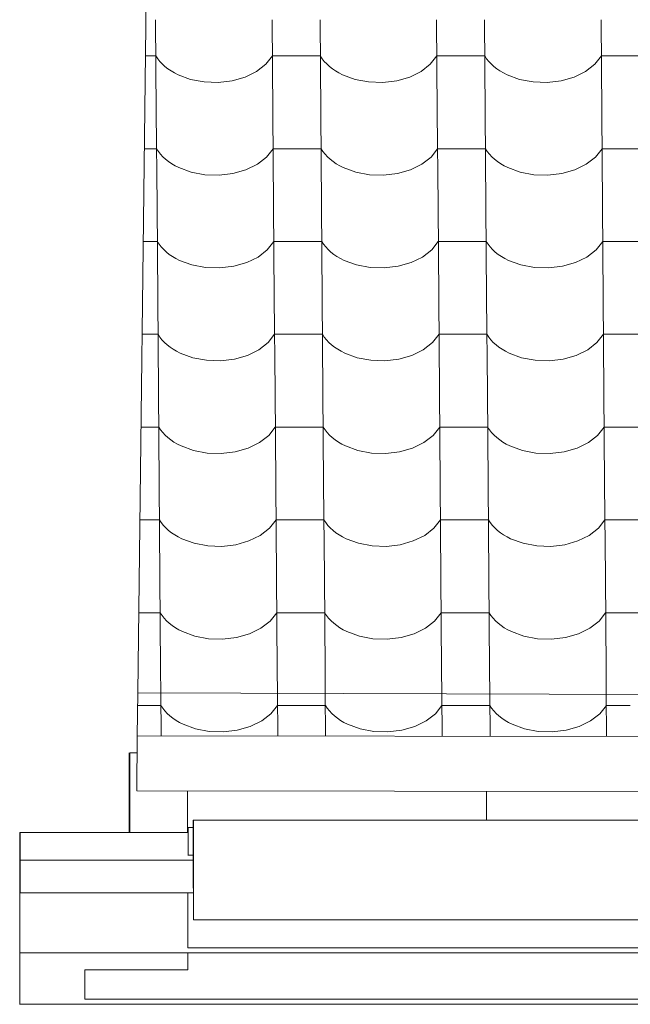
# Model space of a CAD drawing. Header units: millimetres. Extents: x -27785 to 104762, y -947 to 11132.
# Tile 3 of 146: x -20653 to -20040, y 6795 to 7782. Entities that reach past the tile are written whole.
import ezdxf

# ---------------------------------------------------------------- set-up
doc = ezdxf.new("R2010")
doc.units = ezdxf.units.MM
doc.header["$MEASUREMENT"] = 0
for name, color, linetype in [('POHLED JIŽNÍ_1_Bourané_Konstrukce - krov', 7, 'Continuous'), ('POHLED JIŽNÍ_1_Bourané_Konstrukce - nosné', 7, 'Continuous'), ('POHLED JIŽNÍ_1_Bourané_Konstrukce - střechy a skořepiny', 7, 'Continuous'), ('POHLED JIŽNÍ_1_Bourané_Konstrukce - římsy', 7, 'Continuous'), ('POHLED JIŽNÍ_1_Bourané_Výplně - Povrchové', 7, 'Continuous'), ('POHLED JIŽNÍ_1_Konstrukce - nosné', 7, 'Continuous'), ('POHLED JIŽNÍ_1_TZB - elektroinstalace', 7, 'Continuous')]:
    doc.layers.add(name, color=color, linetype=linetype)

# ---------------------------------------------------------------- blocks, each defined once
blk = doc.blocks.new('*X2', base_point=(-29303.7, -27473.93))
at = {"layer": 'POHLED JIŽNÍ_1_Bourané_Výplně - Povrchové', "color": 7, "linetype": 'Continuous', "lineweight": 13}
for p, q in [((-20516.47, 7782.18), (-20515.75, 7689.5)), ((-20399.51, 7782.18), (-20398.79, 7689.5)), ((-20351.48, 7782.18), (-20350.76, 7689.5)), ((-20234.51, 7782.18), (-20233.79, 7689.5)), ((-20186.48, 7782.18), (-20185.76, 7689.5)), ((-20069.52, 7782.18), (-20068.8, 7689.5)), ((-20516.19, 7746.02), (-20526.67, 7746.02)), ((-20516.19, 7746.02), (-20514.35, 7743.23)), ((-20514.35, 7743.23), (-20512.2, 7740.53)), ((-20512.2, 7740.53), (-20509.78, 7737.94)), ((-20509.78, 7737.94), (-20507.08, 7735.48)), ((-20405.83, 7737.63), (-20399.23, 7746.02)), ((-20375.21, 7746.02), (-20399.23, 7746.02)), ((-20351.2, 7746.02), (-20375.21, 7746.02)), ((-20351.2, 7746.02), (-20349.35, 7743.23)), ((-20349.35, 7743.23), (-20347.21, 7740.53)), ((-20347.21, 7740.53), (-20344.78, 7737.94)), ((-20344.78, 7737.94), (-20342.08, 7735.48)), ((-20240.84, 7737.63), (-20234.23, 7746.02)), ((-20210.22, 7746.02), (-20234.23, 7746.02)), ((-20186.2, 7746.02), (-20210.22, 7746.02)), ((-20186.2, 7746.02), (-20184.35, 7743.23)), ((-20184.35, 7743.23), (-20182.21, 7740.53)), ((-20182.21, 7740.53), (-20179.78, 7737.94)), ((-20179.78, 7737.94), (-20177.08, 7735.48)), ((-20075.84, 7737.63), (-20069.24, 7746.02)), ((-20045.22, 7746.02), (-20069.24, 7746.02)), ((-20021.2, 7746.02), (-20045.22, 7746.02)), ((-20507.08, 7735.48), (-20504.12, 7733.15)), ((-20504.12, 7733.15), (-20500.92, 7730.97)), ((-20500.92, 7730.97), (-20497.49, 7728.96)), ((-20497.49, 7728.96), (-20493.85, 7727.11)), ((-20426.52, 7724.87), (-20415.09, 7730.46)), ((-20415.09, 7730.46), (-20405.83, 7737.63)), ((-20342.08, 7735.48), (-20339.12, 7733.15)), ((-20339.12, 7733.15), (-20335.92, 7730.97)), ((-20335.92, 7730.97), (-20332.49, 7728.96)), ((-20332.49, 7728.96), (-20328.86, 7727.11)), ((-20261.52, 7724.87), (-20250.09, 7730.46)), ((-20250.09, 7730.46), (-20240.84, 7737.63)), ((-20177.08, 7735.48), (-20174.12, 7733.15)), ((-20174.12, 7733.15), (-20170.92, 7730.97)), ((-20170.92, 7730.97), (-20167.5, 7728.96)), ((-20167.5, 7728.96), (-20163.86, 7727.11)), ((-20096.53, 7724.87), (-20085.09, 7730.46)), ((-20085.09, 7730.46), (-20075.84, 7737.63)), ((-20493.85, 7727.11), (-20481.37, 7722.54)), ((-20481.37, 7722.54), (-20467.69, 7719.95)), ((-20467.69, 7719.95), (-20453.51, 7719.48)), ((-20453.51, 7719.48), (-20439.55, 7721.15)), ((-20439.55, 7721.15), (-20426.52, 7724.87)), ((-20328.86, 7727.11), (-20316.38, 7722.54)), ((-20316.38, 7722.54), (-20302.7, 7719.95)), ((-20302.7, 7719.95), (-20288.52, 7719.48)), ((-20288.52, 7719.48), (-20274.55, 7721.15)), ((-20274.55, 7721.15), (-20261.52, 7724.87)), ((-20163.86, 7727.11), (-20151.38, 7722.54)), ((-20151.38, 7722.54), (-20137.7, 7719.95)), ((-20137.7, 7719.95), (-20123.52, 7719.48)), ((-20123.52, 7719.48), (-20109.56, 7721.15)), ((-20109.56, 7721.15), (-20096.53, 7724.87)), ((-20515.75, 7689.17), (-20515.03, 7596.49)), ((-20398.79, 7689.17), (-20398.07, 7596.49)), ((-20350.75, 7689.17), (-20350.03, 7596.49)), ((-20233.79, 7689.17), (-20233.07, 7596.49)), ((-20185.76, 7689.17), (-20185.04, 7596.49)), ((-20068.8, 7689.17), (-20068.07, 7596.49)), ((-20515.47, 7653.01), (-20527.79, 7653.01)), ((-20515.47, 7653.01), (-20513.62, 7650.22)), ((-20513.62, 7650.22), (-20511.48, 7647.52)), ((-20405.11, 7644.62), (-20398.51, 7653.01)), ((-20374.49, 7653.01), (-20398.51, 7653.01)), ((-20350.47, 7653.01), (-20374.49, 7653.01)), ((-20350.47, 7653.01), (-20348.63, 7650.22)), ((-20348.63, 7650.22), (-20346.48, 7647.52)), ((-20240.11, 7644.62), (-20233.51, 7653.01)), ((-20209.49, 7653.01), (-20233.51, 7653.01)), ((-20185.48, 7653.01), (-20209.49, 7653.01)), ((-20185.48, 7653.01), (-20183.63, 7650.22)), ((-20183.63, 7650.22), (-20181.49, 7647.52)), ((-20075.12, 7644.62), (-20068.51, 7653.01)), ((-20044.5, 7653.01), (-20068.51, 7653.01)), ((-20020.48, 7653.01), (-20044.5, 7653.01)), ((-20511.48, 7647.52), (-20509.05, 7644.93)), ((-20509.05, 7644.93), (-20506.35, 7642.47)), ((-20506.35, 7642.47), (-20503.39, 7640.14)), ((-20503.39, 7640.14), (-20500.19, 7637.96)), ((-20414.36, 7637.45), (-20405.11, 7644.62)), ((-20346.48, 7647.52), (-20344.06, 7644.93)), ((-20344.06, 7644.93), (-20341.36, 7642.47)), ((-20341.36, 7642.47), (-20338.4, 7640.14)), ((-20338.4, 7640.14), (-20335.2, 7637.96)), ((-20249.37, 7637.45), (-20240.11, 7644.62)), ((-20181.49, 7647.52), (-20179.06, 7644.93)), ((-20179.06, 7644.93), (-20176.36, 7642.47)), ((-20176.36, 7642.47), (-20173.4, 7640.14)), ((-20173.4, 7640.14), (-20170.2, 7637.96)), ((-20084.37, 7637.45), (-20075.12, 7644.62)), ((-20500.19, 7637.96), (-20496.76, 7635.95)), ((-20496.76, 7635.95), (-20493.13, 7634.1)), ((-20493.13, 7634.1), (-20480.65, 7629.53)), ((-20480.65, 7629.53), (-20466.97, 7626.94)), ((-20438.83, 7628.14), (-20425.8, 7631.86)), ((-20425.8, 7631.86), (-20414.36, 7637.45)), ((-20335.2, 7637.96), (-20331.77, 7635.95)), ((-20331.77, 7635.95), (-20328.13, 7634.1)), ((-20328.13, 7634.1), (-20315.65, 7629.53)), ((-20315.65, 7629.53), (-20301.97, 7626.94)), ((-20273.83, 7628.14), (-20260.8, 7631.86)), ((-20260.8, 7631.86), (-20249.37, 7637.45)), ((-20170.2, 7637.96), (-20166.77, 7635.95)), ((-20166.77, 7635.95), (-20163.14, 7634.1)), ((-20163.14, 7634.1), (-20150.66, 7629.53)), ((-20150.66, 7629.53), (-20136.98, 7626.94)), ((-20108.83, 7628.14), (-20095.8, 7631.86)), ((-20095.8, 7631.86), (-20084.37, 7637.45)), ((-20466.97, 7626.94), (-20452.79, 7626.47)), ((-20452.79, 7626.47), (-20438.83, 7628.14)), ((-20301.97, 7626.94), (-20287.79, 7626.47)), ((-20287.79, 7626.47), (-20273.83, 7628.14)), ((-20136.98, 7626.94), (-20122.8, 7626.47)), ((-20122.8, 7626.47), (-20108.83, 7628.14)), ((-20515.03, 7596.16), (-20514.3, 7503.48)), ((-20398.06, 7596.16), (-20397.34, 7503.48)), ((-20350.03, 7596.16), (-20349.31, 7503.48)), ((-20233.07, 7596.16), (-20232.35, 7503.48)), ((-20185.03, 7596.16), (-20184.31, 7503.48)), ((-20068.07, 7596.16), (-20067.35, 7503.48)), ((-20514.74, 7560), (-20528.91, 7560)), ((-20514.74, 7560), (-20512.9, 7557.21)), ((-20512.9, 7557.21), (-20510.76, 7554.51)), ((-20510.76, 7554.51), (-20508.33, 7551.93)), ((-20508.33, 7551.93), (-20505.63, 7549.46)), ((-20413.64, 7544.44), (-20404.38, 7551.62)), ((-20404.38, 7551.62), (-20397.78, 7560)), ((-20373.77, 7560), (-20397.78, 7560)), ((-20349.75, 7560), (-20373.77, 7560)), ((-20349.75, 7560), (-20347.9, 7557.21)), ((-20347.9, 7557.21), (-20345.76, 7554.51)), ((-20345.76, 7554.51), (-20343.33, 7551.93)), ((-20343.33, 7551.93), (-20340.63, 7549.46)), ((-20248.64, 7544.44), (-20239.39, 7551.62)), ((-20239.39, 7551.62), (-20232.79, 7560)), ((-20208.77, 7560), (-20232.79, 7560)), ((-20184.75, 7560), (-20208.77, 7560)), ((-20184.75, 7560), (-20182.91, 7557.21)), ((-20182.91, 7557.21), (-20180.76, 7554.51)), ((-20180.76, 7554.51), (-20178.34, 7551.93)), ((-20178.34, 7551.93), (-20175.64, 7549.46)), ((-20083.65, 7544.44), (-20074.39, 7551.62)), ((-20074.39, 7551.62), (-20067.79, 7560)), ((-20043.77, 7560), (-20067.79, 7560)), ((-20019.76, 7560), (-20043.77, 7560)), ((-20505.63, 7549.46), (-20502.67, 7547.13)), ((-20502.67, 7547.13), (-20499.47, 7544.96)), ((-20499.47, 7544.96), (-20496.04, 7542.94)), ((-20496.04, 7542.94), (-20492.4, 7541.09)), ((-20492.4, 7541.09), (-20479.93, 7536.52)), ((-20425.07, 7538.85), (-20413.64, 7544.44)), ((-20340.63, 7549.46), (-20337.67, 7547.13)), ((-20337.67, 7547.13), (-20334.47, 7544.96)), ((-20334.47, 7544.96), (-20331.04, 7542.94)), ((-20331.04, 7542.94), (-20327.41, 7541.09)), ((-20327.41, 7541.09), (-20314.93, 7536.52)), ((-20260.08, 7538.85), (-20248.64, 7544.44)), ((-20175.64, 7549.46), (-20172.68, 7547.13)), ((-20172.68, 7547.13), (-20169.48, 7544.96)), ((-20169.48, 7544.96), (-20166.05, 7542.94)), ((-20166.05, 7542.94), (-20162.41, 7541.09)), ((-20162.41, 7541.09), (-20149.93, 7536.52)), ((-20095.08, 7538.85), (-20083.65, 7544.44)), ((-20479.93, 7536.52), (-20466.25, 7533.93)), ((-20466.25, 7533.93), (-20452.06, 7533.46)), ((-20452.06, 7533.46), (-20438.1, 7535.13)), ((-20438.1, 7535.13), (-20425.07, 7538.85)), ((-20314.93, 7536.52), (-20301.25, 7533.93)), ((-20301.25, 7533.93), (-20287.07, 7533.46)), ((-20287.07, 7533.46), (-20273.11, 7535.13)), ((-20273.11, 7535.13), (-20260.08, 7538.85)), ((-20149.93, 7536.52), (-20136.25, 7533.93)), ((-20136.25, 7533.93), (-20122.07, 7533.46)), ((-20122.07, 7533.46), (-20108.11, 7535.13)), ((-20108.11, 7535.13), (-20095.08, 7538.85)), ((-20514.3, 7503.15), (-20513.58, 7410.47)), ((-20397.34, 7503.15), (-20396.62, 7410.47)), ((-20349.31, 7503.15), (-20348.58, 7410.47)), ((-20232.34, 7503.15), (-20231.62, 7410.47)), ((-20184.31, 7503.15), (-20183.59, 7410.47)), ((-20067.35, 7503.15), (-20066.63, 7410.47)), ((-20514.02, 7466.99), (-20530.04, 7466.99)), ((-20514.02, 7466.99), (-20512.17, 7464.2)), ((-20512.17, 7464.2), (-20510.03, 7461.5)), ((-20510.03, 7461.5), (-20507.6, 7458.92)), ((-20403.66, 7458.61), (-20397.06, 7466.99)), ((-20373.04, 7466.99), (-20397.06, 7466.99)), ((-20349.02, 7466.99), (-20373.04, 7466.99)), ((-20349.02, 7466.99), (-20347.18, 7464.2)), ((-20347.18, 7464.2), (-20345.04, 7461.5)), ((-20345.04, 7461.5), (-20342.61, 7458.92)), ((-20238.67, 7458.61), (-20232.06, 7466.99)), ((-20208.05, 7466.99), (-20232.06, 7466.99)), ((-20184.03, 7466.99), (-20208.05, 7466.99)), ((-20184.03, 7466.99), (-20182.18, 7464.2)), ((-20182.18, 7464.2), (-20180.04, 7461.5)), ((-20180.04, 7461.5), (-20177.61, 7458.92)), ((-20073.67, 7458.61), (-20067.07, 7466.99)), ((-20043.05, 7466.99), (-20067.07, 7466.99)), ((-20019.03, 7466.99), (-20043.05, 7466.99)), ((-20507.6, 7458.92), (-20504.9, 7456.45)), ((-20504.9, 7456.45), (-20501.95, 7454.13)), ((-20501.95, 7454.13), (-20498.74, 7451.95)), ((-20498.74, 7451.95), (-20495.32, 7449.93)), ((-20412.92, 7451.43), (-20403.66, 7458.61)), ((-20342.61, 7458.92), (-20339.91, 7456.45)), ((-20339.91, 7456.45), (-20336.95, 7454.13)), ((-20336.95, 7454.13), (-20333.75, 7451.95)), ((-20333.75, 7451.95), (-20330.32, 7449.93)), ((-20247.92, 7451.43), (-20238.67, 7458.61)), ((-20177.61, 7458.92), (-20174.91, 7456.45)), ((-20174.91, 7456.45), (-20171.95, 7454.13)), ((-20171.95, 7454.13), (-20168.75, 7451.95)), ((-20168.75, 7451.95), (-20165.32, 7449.93)), ((-20082.92, 7451.43), (-20073.67, 7458.61)), ((-20495.32, 7449.93), (-20491.68, 7448.08)), ((-20491.68, 7448.08), (-20479.2, 7443.51)), ((-20479.2, 7443.51), (-20465.52, 7440.92)), ((-20451.34, 7440.45), (-20437.38, 7442.12)), ((-20437.38, 7442.12), (-20424.35, 7445.84)), ((-20424.35, 7445.84), (-20412.92, 7451.43)), ((-20330.32, 7449.93), (-20326.68, 7448.08)), ((-20326.68, 7448.08), (-20314.21, 7443.51)), ((-20314.21, 7443.51), (-20300.53, 7440.92)), ((-20286.34, 7440.45), (-20272.38, 7442.12)), ((-20272.38, 7442.12), (-20259.35, 7445.84)), ((-20259.35, 7445.84), (-20247.92, 7451.43)), ((-20165.32, 7449.93), (-20161.69, 7448.08)), ((-20161.69, 7448.08), (-20149.21, 7443.51)), ((-20149.21, 7443.51), (-20135.53, 7440.92)), ((-20121.35, 7440.45), (-20107.39, 7442.12)), ((-20107.39, 7442.12), (-20094.36, 7445.84)), ((-20094.36, 7445.84), (-20082.92, 7451.43)), ((-20465.52, 7440.92), (-20451.34, 7440.45)), ((-20300.53, 7440.92), (-20286.34, 7440.45)), ((-20135.53, 7440.92), (-20121.35, 7440.45)), ((-20513.58, 7410.14), (-20512.86, 7317.46)), ((-20396.62, 7410.14), (-20395.9, 7317.46)), ((-20348.58, 7410.14), (-20347.86, 7317.46)), ((-20231.62, 7410.14), (-20230.9, 7317.46)), ((-20183.59, 7410.14), (-20182.87, 7317.46)), ((-20066.62, 7410.14), (-20065.9, 7317.46)), ((-20513.3, 7373.98), (-20531.16, 7373.98)), ((-20513.3, 7373.98), (-20511.45, 7371.19)), ((-20402.94, 7365.6), (-20396.33, 7373.98)), ((-20372.32, 7373.98), (-20396.33, 7373.98)), ((-20348.3, 7373.98), (-20372.32, 7373.98)), ((-20348.3, 7373.98), (-20346.46, 7371.19)), ((-20237.94, 7365.6), (-20231.34, 7373.98)), ((-20207.32, 7373.98), (-20231.34, 7373.98)), ((-20183.3, 7373.98), (-20207.32, 7373.98)), ((-20183.3, 7373.98), (-20181.46, 7371.19)), ((-20072.95, 7365.6), (-20066.34, 7373.98)), ((-20042.33, 7373.98), (-20066.34, 7373.98)), ((-20018.31, 7373.98), (-20042.33, 7373.98)), ((-20511.45, 7371.19), (-20509.31, 7368.49)), ((-20509.31, 7368.49), (-20506.88, 7365.91)), ((-20506.88, 7365.91), (-20504.18, 7363.44)), ((-20504.18, 7363.44), (-20501.22, 7361.12)), ((-20412.19, 7358.43), (-20402.94, 7365.6)), ((-20346.46, 7371.19), (-20344.31, 7368.49)), ((-20344.31, 7368.49), (-20341.89, 7365.91)), ((-20341.89, 7365.91), (-20339.18, 7363.44)), ((-20339.18, 7363.44), (-20336.23, 7361.12)), ((-20247.2, 7358.43), (-20237.94, 7365.6)), ((-20181.46, 7371.19), (-20179.32, 7368.49)), ((-20179.32, 7368.49), (-20176.89, 7365.91)), ((-20176.89, 7365.91), (-20174.19, 7363.44)), ((-20174.19, 7363.44), (-20171.23, 7361.12)), ((-20082.2, 7358.43), (-20072.95, 7365.6)), ((-20501.22, 7361.12), (-20498.02, 7358.94)), ((-20498.02, 7358.94), (-20494.59, 7356.92)), ((-20494.59, 7356.92), (-20490.96, 7355.07)), ((-20490.96, 7355.07), (-20478.48, 7350.5)), ((-20436.65, 7349.11), (-20423.62, 7352.83)), ((-20423.62, 7352.83), (-20412.19, 7358.43)), ((-20336.23, 7361.12), (-20333.02, 7358.94)), ((-20333.02, 7358.94), (-20329.6, 7356.92)), ((-20329.6, 7356.92), (-20325.96, 7355.07)), ((-20325.96, 7355.07), (-20313.48, 7350.5)), ((-20271.66, 7349.11), (-20258.63, 7352.83)), ((-20258.63, 7352.83), (-20247.2, 7358.43)), ((-20171.23, 7361.12), (-20168.03, 7358.94)), ((-20168.03, 7358.94), (-20164.6, 7356.92)), ((-20164.6, 7356.92), (-20160.97, 7355.07)), ((-20160.97, 7355.07), (-20148.49, 7350.5)), ((-20106.66, 7349.11), (-20093.63, 7352.83)), ((-20093.63, 7352.83), (-20082.2, 7358.43)), ((-20478.48, 7350.5), (-20464.8, 7347.91)), ((-20464.8, 7347.91), (-20450.62, 7347.44)), ((-20450.62, 7347.44), (-20436.65, 7349.11)), ((-20313.48, 7350.5), (-20299.8, 7347.91)), ((-20299.8, 7347.91), (-20285.62, 7347.44)), ((-20285.62, 7347.44), (-20271.66, 7349.11)), ((-20148.49, 7350.5), (-20134.81, 7347.91)), ((-20134.81, 7347.91), (-20120.62, 7347.44)), ((-20120.62, 7347.44), (-20106.66, 7349.11)), ((-20512.85, 7317.13), (-20512.13, 7224.46)), ((-20395.89, 7317.13), (-20395.17, 7224.46)), ((-20347.86, 7317.13), (-20347.14, 7224.46)), ((-20230.9, 7317.13), (-20230.18, 7224.46)), ((-20182.86, 7317.13), (-20182.14, 7224.46)), ((-20065.9, 7317.13), (-20065.18, 7224.46)), ((-20512.57, 7280.97), (-20532.29, 7280.97)), ((-20512.57, 7280.97), (-20510.73, 7278.18)), ((-20510.73, 7278.18), (-20508.59, 7275.48)), ((-20508.59, 7275.48), (-20506.16, 7272.9)), ((-20402.21, 7272.59), (-20395.61, 7280.97)), ((-20371.59, 7280.97), (-20395.61, 7280.97)), ((-20347.58, 7280.97), (-20371.59, 7280.97)), ((-20347.58, 7280.97), (-20345.73, 7278.18)), ((-20345.73, 7278.18), (-20343.59, 7275.48)), ((-20343.59, 7275.48), (-20341.16, 7272.9)), ((-20237.22, 7272.59), (-20230.62, 7280.97)), ((-20206.6, 7280.97), (-20230.62, 7280.97)), ((-20182.58, 7280.97), (-20206.6, 7280.97)), ((-20182.58, 7280.97), (-20180.74, 7278.18)), ((-20180.74, 7278.18), (-20178.59, 7275.48)), ((-20178.59, 7275.48), (-20176.17, 7272.9)), ((-20072.22, 7272.59), (-20065.62, 7280.97)), ((-20041.6, 7280.97), (-20065.62, 7280.97)), ((-20017.59, 7280.97), (-20041.6, 7280.97)), ((-20506.16, 7272.9), (-20503.46, 7270.43)), ((-20503.46, 7270.43), (-20500.5, 7268.11)), ((-20500.5, 7268.11), (-20497.3, 7265.93)), ((-20497.3, 7265.93), (-20493.87, 7263.91)), ((-20422.9, 7259.83), (-20411.47, 7265.42)), ((-20411.47, 7265.42), (-20402.21, 7272.59)), ((-20341.16, 7272.9), (-20338.46, 7270.43)), ((-20338.46, 7270.43), (-20335.5, 7268.11)), ((-20335.5, 7268.11), (-20332.3, 7265.93)), ((-20332.3, 7265.93), (-20328.87, 7263.91)), ((-20257.91, 7259.83), (-20246.47, 7265.42)), ((-20246.47, 7265.42), (-20237.22, 7272.59)), ((-20176.17, 7272.9), (-20173.47, 7270.43)), ((-20173.47, 7270.43), (-20170.51, 7268.11)), ((-20170.51, 7268.11), (-20167.31, 7265.93)), ((-20167.31, 7265.93), (-20163.88, 7263.91)), ((-20092.91, 7259.83), (-20081.48, 7265.42)), ((-20081.48, 7265.42), (-20072.22, 7272.59)), ((-20493.87, 7263.91), (-20490.23, 7262.06)), ((-20490.23, 7262.06), (-20477.75, 7257.49)), ((-20477.75, 7257.49), (-20464.08, 7254.9)), ((-20464.08, 7254.9), (-20449.89, 7254.43)), ((-20449.89, 7254.43), (-20435.93, 7256.1)), ((-20435.93, 7256.1), (-20422.9, 7259.83)), ((-20328.87, 7263.91), (-20325.24, 7262.06)), ((-20325.24, 7262.06), (-20312.76, 7257.49)), ((-20312.76, 7257.49), (-20299.08, 7254.9)), ((-20299.08, 7254.9), (-20284.9, 7254.43)), ((-20284.9, 7254.43), (-20270.94, 7256.1)), ((-20270.94, 7256.1), (-20257.91, 7259.83)), ((-20163.88, 7263.91), (-20160.24, 7262.06)), ((-20160.24, 7262.06), (-20147.76, 7257.49)), ((-20147.76, 7257.49), (-20134.08, 7254.9)), ((-20134.08, 7254.9), (-20119.9, 7254.43)), ((-20119.9, 7254.43), (-20105.94, 7256.1)), ((-20105.94, 7256.1), (-20092.91, 7259.83)), ((-20512.13, 7224.12), (-20511.41, 7131.45)), ((-20395.17, 7224.12), (-20394.45, 7131.45)), ((-20347.13, 7224.12), (-20346.41, 7131.45)), ((-20230.17, 7224.12), (-20229.45, 7131.45)), ((-20182.14, 7224.12), (-20181.42, 7131.45)), ((-20065.18, 7224.12), (-20064.46, 7131.45)), ((-20511.85, 7187.96), (-20533.41, 7187.96)), ((-20511.85, 7187.96), (-20510, 7185.17)), ((-20510, 7185.17), (-20507.86, 7182.48)), ((-20401.49, 7179.58), (-20394.89, 7187.96)), ((-20370.87, 7187.96), (-20394.89, 7187.96)), ((-20346.85, 7187.96), (-20370.87, 7187.96)), ((-20346.85, 7187.96), (-20345.01, 7185.17)), ((-20345.01, 7185.17), (-20342.87, 7182.48)), ((-20236.49, 7179.58), (-20229.89, 7187.96)), ((-20205.87, 7187.96), (-20229.89, 7187.96)), ((-20181.86, 7187.96), (-20205.87, 7187.96)), ((-20181.86, 7187.96), (-20180.01, 7185.17)), ((-20180.01, 7185.17), (-20177.87, 7182.48)), ((-20071.5, 7179.58), (-20064.9, 7187.96)), ((-20040.88, 7187.96), (-20064.9, 7187.96)), ((-20016.86, 7187.96), (-20040.88, 7187.96)), ((-20507.86, 7182.48), (-20505.43, 7179.89)), ((-20505.43, 7179.89), (-20502.73, 7177.42)), ((-20502.73, 7177.42), (-20499.77, 7175.1)), ((-20410.74, 7172.41), (-20401.49, 7179.58)), ((-20342.87, 7182.48), (-20340.44, 7179.89)), ((-20340.44, 7179.89), (-20337.74, 7177.42)), ((-20337.74, 7177.42), (-20334.78, 7175.1)), ((-20245.75, 7172.41), (-20236.49, 7179.58)), ((-20177.87, 7182.48), (-20175.44, 7179.89)), ((-20175.44, 7179.89), (-20172.74, 7177.42)), ((-20172.74, 7177.42), (-20169.78, 7175.1)), ((-20080.75, 7172.41), (-20071.5, 7179.58)), ((-20499.77, 7175.1), (-20496.57, 7172.92)), ((-20496.57, 7172.92), (-20493.15, 7170.9)), ((-20493.15, 7170.9), (-20489.51, 7169.05)), ((-20489.51, 7169.05), (-20477.03, 7164.48)), ((-20435.21, 7163.09), (-20422.18, 7166.82)), ((-20422.18, 7166.82), (-20410.74, 7172.41)), ((-20334.78, 7175.1), (-20331.58, 7172.92)), ((-20331.58, 7172.92), (-20328.15, 7170.9)), ((-20328.15, 7170.9), (-20324.51, 7169.05)), ((-20324.51, 7169.05), (-20312.04, 7164.48)), ((-20270.21, 7163.09), (-20257.18, 7166.82)), ((-20257.18, 7166.82), (-20245.75, 7172.41)), ((-20169.78, 7175.1), (-20166.58, 7172.92)), ((-20166.58, 7172.92), (-20163.15, 7170.9)), ((-20163.15, 7170.9), (-20159.52, 7169.05)), ((-20159.52, 7169.05), (-20147.04, 7164.48)), ((-20105.22, 7163.09), (-20092.19, 7166.82)), ((-20092.19, 7166.82), (-20080.75, 7172.41)), ((-20477.03, 7164.48), (-20463.35, 7161.89)), ((-20463.35, 7161.89), (-20449.17, 7161.42)), ((-20449.17, 7161.42), (-20435.21, 7163.09)), ((-20312.04, 7164.48), (-20298.36, 7161.89)), ((-20298.36, 7161.89), (-20284.17, 7161.42)), ((-20284.17, 7161.42), (-20270.21, 7163.09)), ((-20147.04, 7164.48), (-20133.36, 7161.89)), ((-20133.36, 7161.89), (-20119.18, 7161.42)), ((-20119.18, 7161.42), (-20105.22, 7163.09)), ((-20511.41, 7131.11), (-20511.22, 7107.58)), ((-20394.45, 7131.11), (-20394.26, 7107.18)), ((-20346.41, 7131.11), (-20346.22, 7107.02)), ((-20229.45, 7131.11), (-20229.26, 7106.62)), ((-20181.42, 7131.11), (-20181.22, 7106.46)), ((-20064.45, 7131.11), (-20064.26, 7106.06))]:
    blk.add_line(p, q, dxfattribs=at)
blk = doc.blocks.new('*X6', base_point=(-29303.7, -27473.93))
at = {"layer": 'POHLED JIŽNÍ_1_Bourané_Výplně - Povrchové', "color": 7, "linetype": 'Continuous', "lineweight": 13}
for p, q in [((-20511.22, 7107.58), (-20510.89, 7064.54)), ((-20394.26, 7107.18), (-20393.93, 7064.39)), ((-20346.22, 7107.02), (-20345.89, 7064.33)), ((-20229.26, 7106.62), (-20228.93, 7064.18)), ((-20181.22, 7106.46), (-20180.89, 7064.12)), ((-20064.26, 7106.06), (-20063.93, 7063.97)), ((-20511.13, 7094.96), (-20534.54, 7094.96)), ((-20511.13, 7094.96), (-20509.28, 7092.16)), ((-20509.28, 7092.16), (-20507.14, 7089.47)), ((-20507.14, 7089.47), (-20504.71, 7086.88)), ((-20504.71, 7086.88), (-20502.01, 7084.42)), ((-20410.02, 7079.4), (-20400.77, 7086.57)), ((-20400.77, 7086.57), (-20394.16, 7094.96)), ((-20370.15, 7094.96), (-20394.16, 7094.96)), ((-20346.13, 7094.96), (-20370.15, 7094.96)), ((-20346.13, 7094.96), (-20344.28, 7092.16)), ((-20344.28, 7092.16), (-20342.14, 7089.47)), ((-20342.14, 7089.47), (-20339.71, 7086.88)), ((-20339.71, 7086.88), (-20337.01, 7084.42)), ((-20245.02, 7079.4), (-20235.77, 7086.57)), ((-20235.77, 7086.57), (-20229.17, 7094.96)), ((-20205.15, 7094.96), (-20229.17, 7094.96)), ((-20181.13, 7094.96), (-20205.15, 7094.96)), ((-20181.13, 7094.96), (-20179.29, 7092.16)), ((-20179.29, 7092.16), (-20177.15, 7089.47)), ((-20177.15, 7089.47), (-20174.72, 7086.88)), ((-20174.72, 7086.88), (-20172.02, 7084.42)), ((-20080.03, 7079.4), (-20070.77, 7086.57)), ((-20070.77, 7086.57), (-20064.17, 7094.96)), ((-20040.16, 7094.96), (-20064.17, 7094.96)), ((-20502.01, 7084.42), (-20499.05, 7082.09)), ((-20499.05, 7082.09), (-20495.85, 7079.91)), ((-20495.85, 7079.91), (-20492.42, 7077.89)), ((-20492.42, 7077.89), (-20488.79, 7076.04)), ((-20421.45, 7073.81), (-20410.02, 7079.4)), ((-20337.01, 7084.42), (-20334.06, 7082.09)), ((-20334.06, 7082.09), (-20330.85, 7079.91)), ((-20330.85, 7079.91), (-20327.43, 7077.89)), ((-20327.43, 7077.89), (-20323.79, 7076.04)), ((-20256.46, 7073.81), (-20245.02, 7079.4)), ((-20172.02, 7084.42), (-20169.06, 7082.09)), ((-20169.06, 7082.09), (-20165.86, 7079.91)), ((-20165.86, 7079.91), (-20162.43, 7077.89)), ((-20162.43, 7077.89), (-20158.79, 7076.04)), ((-20091.46, 7073.81), (-20080.03, 7079.4)), ((-20488.79, 7076.04), (-20476.31, 7071.47)), ((-20476.31, 7071.47), (-20462.63, 7068.88)), ((-20462.63, 7068.88), (-20448.45, 7068.41)), ((-20448.45, 7068.41), (-20434.48, 7070.08)), ((-20434.48, 7070.08), (-20421.45, 7073.81)), ((-20323.79, 7076.04), (-20311.31, 7071.47)), ((-20311.31, 7071.47), (-20297.63, 7068.88)), ((-20297.63, 7068.88), (-20283.45, 7068.41)), ((-20283.45, 7068.41), (-20269.49, 7070.08)), ((-20269.49, 7070.08), (-20256.46, 7073.81)), ((-20158.79, 7076.04), (-20146.32, 7071.47)), ((-20146.32, 7071.47), (-20132.64, 7068.88)), ((-20132.64, 7068.88), (-20118.45, 7068.41)), ((-20118.45, 7068.41), (-20104.49, 7070.08)), ((-20104.49, 7070.08), (-20091.46, 7073.81))]:
    blk.add_line(p, q, dxfattribs=at)

msp = doc.modelspace()

# ---------------------------------------------------------------- linework, layer by layer
at = {"layer": 'POHLED JIŽNÍ_1_Bourané_Konstrukce - krov', "color": 7, "linetype": 'Continuous', "lineweight": 13}
for p, q in [((-20478.63, 6930), (-20478.65, 6980)), ((-20478.65, 6980), (-20478.5, 6980)), ((-20478.5, 6980), (-20478.36, 6980)), ((-20478.36, 6980), (-20478.38, 6930)), ((-20478.36, 6980), (-339.44, 6980)), ((-20478.58, 6893.4), (-20478.63, 6930)), ((-20478.38, 6930), (-20478.43, 6893.4)), ((-20478.5, 6880), (-20478.58, 6893.4)), ((-20478.43, 6893.4), (-20478.5, 6880)), ((-20478.5, 6880), (-16089.52, 6880))]:
    msp.add_line(p, q, dxfattribs=at)
at = {"layer": 'POHLED JIŽNÍ_1_Bourané_Konstrukce - nosné', "color": 7, "linetype": 'Continuous', "lineweight": 13}
for p, q in [((-20652.33, 6967.49), (-20652.82, 6967.49)), ((-20652.82, 6967.49), (-20652.82, 6795.36)), ((-20652.33, 6939.8), (-20652.33, 6967.49)), ((-20483.88, 6967.49), (-20652.33, 6967.49)), ((-20652.37, 6932.7), (-20652.33, 6939.8)), ((-20478.64, 6939.8), (-20652.33, 6939.8)), ((-20652.39, 6921.36), (-20652.37, 6932.7)), ((-20652.41, 6907.11), (-20652.39, 6921.36)), ((-20652.51, 6906.99), (-20652.41, 6907.11)), ((-20652.51, 6846.86), (-20652.51, 6906.99)), ((-20484.06, 6906.99), (-20652.51, 6906.99)), ((-20478.6, 6907.11), (-20652.41, 6907.11)), ((-20652.63, 6846.84), (-20652.51, 6846.86)), ((-20484.17, 6846.84), (-20652.63, 6846.84)), ((-20652.63, 6795.41), (-20652.63, 6846.84)), ((-16089.52, 6846.86), (-20652.51, 6846.86)), ((-16089.52, 6795.41), (-20652.63, 6795.41)), ((-20652.63, 6795.41), (-20652.63, 6795.41))]:
    msp.add_line(p, q, dxfattribs=at)
at = {"layer": 'POHLED JIŽNÍ_1_Bourané_Konstrukce - střechy a skořepiny', "color": 7, "linetype": 'Continuous', "lineweight": 13}
for p, q in [((-20488.57, 10895.96), (-20534.39, 7107.66)), ((-20534.39, 7107.66), (-20534.91, 7064.57)), ((-193.22, 7038.55), (-20534.39, 7107.66)), ((-20535.25, 7009.34), (-20534.91, 7064.57)), ((-20534.91, 7064.57), (-193.22, 7038.55)), ((-20535.25, 7009.34), (-4414.21, 6988.73))]:
    msp.add_line(p, q, dxfattribs=at)
at = {"layer": 'POHLED JIŽNÍ_1_Bourané_Konstrukce - římsy', "color": 7, "linetype": 'Continuous', "lineweight": 13}
for p, q in [((-20484.36, 6967.49), (-20484.36, 6972.63)), ((-20484.36, 6972.63), (-20483.88, 6972.63)), ((-20483.88, 6972.63), (-20483.88, 6944.94)), ((-20478.65, 6972.63), (-20483.88, 6972.63)), ((-20483.88, 6944.94), (-20483.88, 6944.51)), ((-20478.64, 6944.94), (-20483.88, 6944.94)), ((-20484.06, 6907), (-20484.06, 6852)), ((-16089.52, 6852), (-20484.06, 6852)), ((-20484.17, 6846.84), (-20484.17, 6830)), ((-20587.59, 6800.55), (-20587.59, 6830)), ((-20484.17, 6830), (-20587.59, 6830)), ((-16089.52, 6800.55), (-20587.59, 6800.55))]:
    msp.add_line(p, q, dxfattribs=at)
at = {"layer": 'POHLED JIŽNÍ_1_Konstrukce - nosné', "color": 7, "linetype": 'Continuous', "lineweight": 13}
for p, q in [((-20484.34, 7009.28), (-20484.34, 6972.63)), ((-20184.38, 6980), (-20184.38, 7008.89)), ((-20484.34, 6972.63), (-20484.34, 6967.49))]:
    msp.add_line(p, q, dxfattribs=at)
at = {"layer": 'POHLED JIŽNÍ_1_TZB - elektroinstalace', "color": 7, "linetype": 'Continuous', "lineweight": 13}
for p, q in [((-20542.87, 6967.49), (-20542.87, 7047.49)), ((-20542.26, 7047.49), (-20535.01, 7047.49)), ((-20542.26, 6967.49), (-20542.26, 7047.49)), ((-20542.26, 7047.49), (-20542.26, 7047.49))]:
    msp.add_line(p, q, dxfattribs=at)

# ---------------------------------------------------------------- block references
at = {"layer": 'POHLED JIŽNÍ_1_Konstrukce - nosné', "color": 9, "linetype": 'Continuous', "lineweight": 13}
for name in ['*X2', '*X6']:
    msp.add_blockref(name, (-29303.7, -27473.93), dxfattribs=at)

doc.saveas('drawing.dxf')
